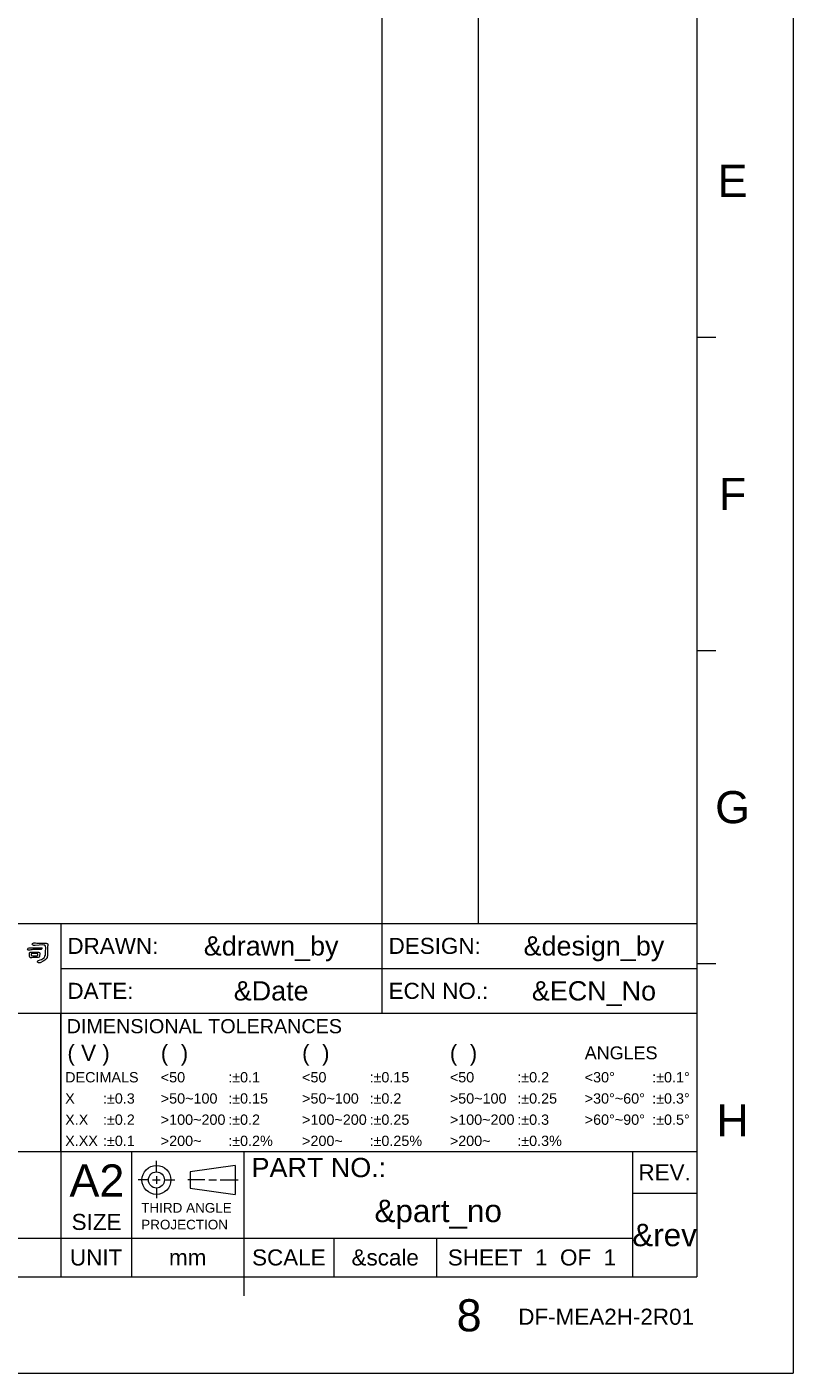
# Model space of a CAD drawing. Extents: x 844 to 1735, y -7 to 623.
# Tile 19 of 20: x 1556 to 1735, y -7 to 308. Entities that reach past the tile are written whole.
import ezdxf
from ezdxf.enums import TextEntityAlignment as Align

# ---------------------------------------------------------------- set-up
doc = ezdxf.new("R2010")
doc.units = 0
doc.header["$LTSCALE"] = 2
doc.header["$MEASUREMENT"] = 0
doc.layers.get('0').update_dxf_attribs({"linetype": 'CONTINUOUS'})
doc.styles.add('TEXTSTYLE_1', font='ARIAL.TTF')

msp = doc.modelspace()

# ---------------------------------------------------------------- linework, layer by layer
at = {"linetype": 'Continuous', "lineweight": 5}
for p, q in [((1735.002, 623.38), (1735.002, -6.62)), ((1639.002, 600.88), (1639.002, 98.38)), ((1661.502, 600.88), (1661.502, 98.38)), ((1712.502, 600.88), (1712.502, 15.88)), ((1712.502, 235.255), (1717.002, 235.255)), ((1712.502, 162.13), (1717.002, 162.13)), ((1427.502, 98.38), (1712.502, 98.38)), ((1564.002, 98.38), (1564.002, 77.38)), ((1639.002, 98.38), (1639.002, 77.38)), ((1712.502, 89.005), (1717.002, 89.005)), ((1564.002, 87.88), (1712.502, 87.88)), ((1427.502, 77.38), (1712.502, 77.38)), ((1564.002, 77.38), (1564.002, 45.13)), ((1564.002, 45.13), (1564.002, 77.38)), ((1427.502, 45.13), (1712.502, 45.13)), ((1564.002, 45.13), (1564.002, 24.88)), ((1580.502, 45.13), (1580.502, 15.88)), ((1606.752, 45.13), (1606.752, 15.88)), ((1697.502, 45.13), (1697.502, 15.88)), ((1586.332, 40.287), (1586.332, 42.926)), ((1604.712, 41.842), (1594.212, 40.342)), ((1604.712, 41.842), (1604.712, 35.092)), ((1584.537, 38.467), (1582.062, 38.467)), ((1585.437, 38.467), (1587.237, 38.467)), ((1586.337, 39.367), (1586.337, 37.567)), ((1588.137, 38.467), (1590.612, 38.467)), ((1597.651, 38.467), (1593.662, 38.467)), ((1594.212, 40.342), (1594.212, 36.592)), ((1598.551, 38.467), (1600.351, 38.467)), ((1601.251, 38.467), (1605.437, 38.467)), ((1586.337, 36.667), (1586.337, 34.192)), ((1594.212, 36.592), (1604.712, 35.092)), ((1697.502, 35.38), (1712.502, 35.38)), ((1427.502, 24.88), (1697.502, 24.88)), ((1564.002, 24.88), (1564.002, 15.88)), ((1627.752, 24.88), (1627.752, 15.88)), ((1651.752, 24.88), (1651.752, 15.88)), ((866.502, 15.88), (1712.502, 15.88)), ((1606.752, 15.88), (1606.752, 11.38)), ((844.002, -6.62), (1735.002, -6.62))]:
    msp.add_line(p, q, dxfattribs=at)
for radius in [3.375, 1.875]:
    msp.add_circle((1586.337, 38.467), radius, dxfattribs=at)
for points, knots in [([(1557.121, 92.682), (1556.962, 92.7), (1556.794, 92.693), (1556.614, 92.664), (1556.614, 92.664), (1556.46, 92.621), (1556.35, 92.546), (1556.281, 92.44), (1556.281, 92.44), (1556.225, 92.337), (1556.227, 92.243), (1556.287, 92.157), (1556.287, 92.157), (1556.352, 92.088), (1556.518, 92.088), (1556.787, 92.157), (1556.787, 92.157), (1557.009, 92.225), (1557.349, 92.27), (1557.807, 92.292), (1557.807, 92.292), (1558.306, 92.309), (1558.706, 92.301), (1559.004, 92.267), (1559.004, 92.267), (1559.176, 92.236), (1559.306, 92.249), (1559.396, 92.305), (1559.396, 92.305), (1559.541, 92.399), (1559.622, 92.487), (1559.639, 92.567), (1559.639, 92.567), (1559.656, 92.635), (1559.569, 92.673), (1559.376, 92.677), (1559.376, 92.677), (1557.915, 92.677), (1557.163, 92.678), (1557.121, 92.682)], [0, 0, 0, 0, 0.1, 0.1, 0.1, 0.1, 0.2, 0.2, 0.2, 0.2, 0.3, 0.3, 0.3, 0.3, 0.4, 0.4, 0.4, 0.4, 0.5, 0.5, 0.5, 0.5, 0.6, 0.6, 0.6, 0.6, 0.7, 0.7, 0.7, 0.7, 0.8, 0.8, 0.8, 0.8, 0.9, 0.9, 0.9, 0.9, 1, 1, 1, 1]), ([(1558.466, 90.401), (1558.663, 90.371), (1558.816, 90.401), (1558.928, 90.49), (1558.928, 90.49), (1559.022, 90.568), (1559.067, 90.721), (1559.062, 90.952), (1559.062, 90.952), (1559.075, 91.046), (1559.092, 91.131), (1559.114, 91.209), (1559.114, 91.209), (1559.131, 91.375), (1559.09, 91.499), (1558.992, 91.581), (1558.992, 91.581), (1558.863, 91.683), (1558.197, 91.709), (1556.992, 91.657), (1556.992, 91.657), (1556.877, 91.657), (1556.794, 91.633), (1556.742, 91.586), (1556.742, 91.586), (1556.653, 91.51), (1556.635, 91.232), (1556.691, 90.754), (1556.691, 90.754), (1556.686, 90.754), (1556.686, 90.749), (1556.691, 90.741), (1556.691, 90.741), (1556.691, 90.557), (1556.744, 90.429), (1556.852, 90.356), (1556.852, 90.356), (1556.919, 90.313), (1557.058, 90.313), (1557.267, 90.356), (1557.267, 90.356), (1557.413, 90.395), (1557.623, 90.414), (1557.896, 90.414), (1557.896, 90.414), (1558.208, 90.418), (1558.398, 90.414), (1558.466, 90.401)], [0, 0, 0, 0, 0.0833333, 0.0833333, 0.0833333, 0.0833333, 0.1666667, 0.1666667, 0.1666667, 0.1666667, 0.25, 0.25, 0.25, 0.25, 0.3333333, 0.3333333, 0.3333333, 0.3333333, 0.4166667, 0.4166667, 0.4166667, 0.4166667, 0.5, 0.5, 0.5, 0.5, 0.5833333, 0.5833333, 0.5833333, 0.5833333, 0.6666667, 0.6666667, 0.6666667, 0.6666667, 0.75, 0.75, 0.75, 0.75, 0.8333333, 0.8333333, 0.8333333, 0.8333333, 0.9166667, 0.9166667, 0.9166667, 0.9166667, 1, 1, 1, 1]), ([(1557.749, 91.343), (1558.253, 91.357), (1558.533, 91.343), (1558.588, 91.305), (1558.588, 91.305), (1558.605, 91.288), (1558.616, 91.223), (1558.62, 91.113), (1558.62, 91.113), (1558.625, 90.967), (1558.614, 90.88), (1558.588, 90.85), (1558.588, 90.85), (1558.558, 90.824), (1558.492, 90.811), (1558.39, 90.811), (1558.39, 90.811), (1558.21, 90.815), (1557.858, 90.805), (1557.332, 90.779), (1557.332, 90.779), (1557.238, 90.775), (1557.175, 90.783), (1557.146, 90.805), (1557.146, 90.805), (1557.128, 90.81), (1557.114, 90.867), (1557.101, 90.978), (1557.101, 90.978), (1557.076, 91.157), (1557.071, 91.256), (1557.088, 91.272), (1557.088, 91.272), (1557.131, 91.311), (1557.352, 91.335), (1557.749, 91.343)], [0, 0, 0, 0, 0.1111111, 0.1111111, 0.1111111, 0.1111111, 0.2222222, 0.2222222, 0.2222222, 0.2222222, 0.3333333, 0.3333333, 0.3333333, 0.3333333, 0.4444444, 0.4444444, 0.4444444, 0.4444444, 0.5555556, 0.5555556, 0.5555556, 0.5555556, 0.6666667, 0.6666667, 0.6666667, 0.6666667, 0.7777778, 0.7777778, 0.7777778, 0.7777778, 0.8888889, 0.8888889, 0.8888889, 0.8888889, 1, 1, 1, 1]), ([(1558.037, 93.253), (1559.412, 93.373), (1560.163, 93.379), (1560.286, 93.272), (1560.286, 93.272), (1560.419, 93.153), (1560.483, 92.984), (1560.479, 92.767), (1560.479, 92.767), (1560.466, 92.262), (1560.452, 91.777), (1560.434, 91.311), (1560.434, 91.311), (1560.421, 90.837), (1560.268, 90.485), (1559.972, 90.254), (1559.972, 90.254), (1559.703, 90.057), (1559.315, 89.884), (1558.806, 89.734), (1558.806, 89.734), (1558.639, 89.696), (1558.549, 89.622), (1558.537, 89.51), (1558.537, 89.51), (1558.524, 89.391), (1558.573, 89.292), (1558.684, 89.215), (1558.684, 89.215), (1558.842, 89.096), (1559.062, 89.111), (1559.345, 89.26), (1559.345, 89.26), (1560.105, 89.598), (1560.586, 89.995), (1560.786, 90.452), (1560.786, 90.452), (1560.855, 90.619), (1560.887, 90.929), (1560.883, 91.382), (1560.883, 91.382), (1560.878, 92.411), (1560.907, 93.029), (1560.966, 93.234), (1560.966, 93.234), (1560.992, 93.336), (1560.994, 93.422), (1560.972, 93.491), (1560.972, 93.491), (1560.947, 93.559), (1560.912, 93.612), (1560.869, 93.65), (1560.869, 93.65), (1560.78, 93.727), (1560.466, 93.755), (1559.928, 93.734), (1559.928, 93.734), (1559.078, 93.717), (1558.464, 93.747), (1558.088, 93.823), (1558.088, 93.823), (1557.84, 93.879), (1557.621, 93.841), (1557.428, 93.708), (1557.428, 93.708), (1557.287, 93.606), (1557.267, 93.491), (1557.37, 93.362), (1557.37, 93.362), (1557.451, 93.256), (1557.674, 93.219), (1558.037, 93.253)], [0, 0, 0, 0, 0.0555556, 0.0555556, 0.0555556, 0.0555556, 0.1111111, 0.1111111, 0.1111111, 0.1111111, 0.1666667, 0.1666667, 0.1666667, 0.1666667, 0.2222222, 0.2222222, 0.2222222, 0.2222222, 0.2777778, 0.2777778, 0.2777778, 0.2777778, 0.3333333, 0.3333333, 0.3333333, 0.3333333, 0.3888889, 0.3888889, 0.3888889, 0.3888889, 0.4444444, 0.4444444, 0.4444444, 0.4444444, 0.5, 0.5, 0.5, 0.5, 0.5555556, 0.5555556, 0.5555556, 0.5555556, 0.6111111, 0.6111111, 0.6111111, 0.6111111, 0.6666667, 0.6666667, 0.6666667, 0.6666667, 0.7222222, 0.7222222, 0.7222222, 0.7222222, 0.7777778, 0.7777778, 0.7777778, 0.7777778, 0.8333333, 0.8333333, 0.8333333, 0.8333333, 0.8888889, 0.8888889, 0.8888889, 0.8888889, 0.9444444, 0.9444444, 0.9444444, 0.9444444, 1, 1, 1, 1])]:
    msp.add_open_spline(points, degree=3, knots=knots, dxfattribs=at)

# ---------------------------------------------------------------- texts
at = {"linetype": 'Continuous', "lineweight": 5, "style": 'TEXTSTYLE_1'}
for s, height, p in [('E', 7.5, (1720.877, 268.021)), ('F', 7.5, (1720.877, 194.896)), ('G', 7.5, (1720.877, 121.771)), ('&drawn_by', 4.5, (1613.127, 90.88)), ('&design_by', 4.5, (1688.502, 90.88)), ('&Date', 4.5, (1613.127, 80.38)), ('&ECN_No', 4.5, (1688.502, 80.38)), ('H', 7.5, (1720.877, 48.646)), ('REV.', 3.75, (1705.002, 38.38)), ('&part_no', 5.25, (1652.127, 28.63)), ('&rev', 5.25, (1705.002, 23.005)), ('UNIT', 3.75, (1572.252, 18.505)), ('SCALE', 3.75, (1617.252, 18.505)), ('&scale', 3.75, (1639.752, 18.505)), ('SHEET  1  OF  1', 3.75, (1674.021, 18.505)), ('mm', 3.75, (1593.627, 18.505)), ('8', 7.5, (1659.346, 3.122))]:
    msp.add_text(s, height=height, dxfattribs=at).set_placement(p, align=Align.CENTER)
for s, height, p in [('DRAWN:', 3.75, (1565.546, 91.255)), ('DESIGN:', 3.75, (1640.546, 91.255)), ('DATE:', 3.75, (1565.546, 80.755)), ('ECN NO.:', 3.75, (1640.546, 80.755)), (' DIMENSIONAL TOLERANCES', 3.3, (1564.096, 72.73)), ('( V )', 3.75, (1565.546, 66.28)), ('(  )', 3.75, (1587.346, 66.28)), ('(  )', 3.75, (1620.346, 66.28)), ('(  )', 3.75, (1654.846, 66.28)), ('ANGLES', 3, (1686.346, 66.655)), ('DECIMALS', 2.4, (1565.024, 61.255)), ('<50', 2.4, (1587.346, 61.255)), (':%%p0.1', 2.4, (1603.096, 61.255)), ('<50', 2.4, (1620.346, 61.255)), (':%%p0.15', 2.4, (1636.096, 61.255)), ('<50', 2.4, (1654.846, 61.255)), (':%%p0.2', 2.4, (1670.596, 61.255)), ('<30%%d', 2.4, (1686.346, 61.255)), (':%%p0.1%%d', 2.4, (1702.096, 61.255)), ('X', 2.4, (1565.024, 56.305)), (':%%p0.3', 2.4, (1573.846, 56.305)), ('>50~100', 2.4, (1587.346, 56.305)), (':%%p0.15', 2.4, (1603.096, 56.305)), ('>50~100', 2.4, (1620.346, 56.305)), (':%%p0.2', 2.4, (1636.096, 56.305)), ('>50~100', 2.4, (1654.846, 56.305)), (':%%p0.25', 2.4, (1670.596, 56.305)), ('>30%%d~60%%d', 2.4, (1686.346, 56.305)), (':%%p0.3%%d', 2.4, (1702.096, 56.305)), ('X.X', 2.4, (1565.024, 51.355)), (':%%p0.2', 2.4, (1573.846, 51.355)), ('>100~200', 2.4, (1587.346, 51.355)), (':%%p0.2', 2.4, (1603.096, 51.355)), ('>100~200', 2.4, (1620.346, 51.355)), (':%%p0.25', 2.4, (1636.096, 51.355)), ('>100~200', 2.4, (1654.846, 51.355)), (':%%p0.3', 2.4, (1670.596, 51.355)), ('>60%%d~90%%d', 2.4, (1686.346, 51.355)), (':%%p0.5%%d', 2.4, (1702.096, 51.355)), ('X.XX', 2.4, (1565.024, 46.405)), (':%%p0.1', 2.4, (1573.846, 46.405)), ('>200~', 2.4, (1587.346, 46.405)), (':%%p0.2%', 2.4, (1603.096, 46.405)), ('>200~', 2.4, (1620.346, 46.405)), (':%%p0.25%', 2.4, (1636.096, 46.405)), ('>200~', 2.4, (1654.846, 46.405)), (':%%p0.3%', 2.4, (1670.596, 46.405)), ('A2', 7.5, (1566.026, 34.602)), ('PART NO.:', 4.5, (1608.552, 39.13)), ('THIRD ANGLE', 2.25, (1582.786, 30.846)), ('SIZE', 3.75, (1566.533, 26.799)), ('PROJECTION', 2.25, (1582.786, 26.924)), ('DF-MEA2H-2R01', 3.75, (1670.824, 4.666))]:
    msp.add_text(s, height=height, dxfattribs=at).set_placement(p)

doc.saveas('drawing.dxf')
